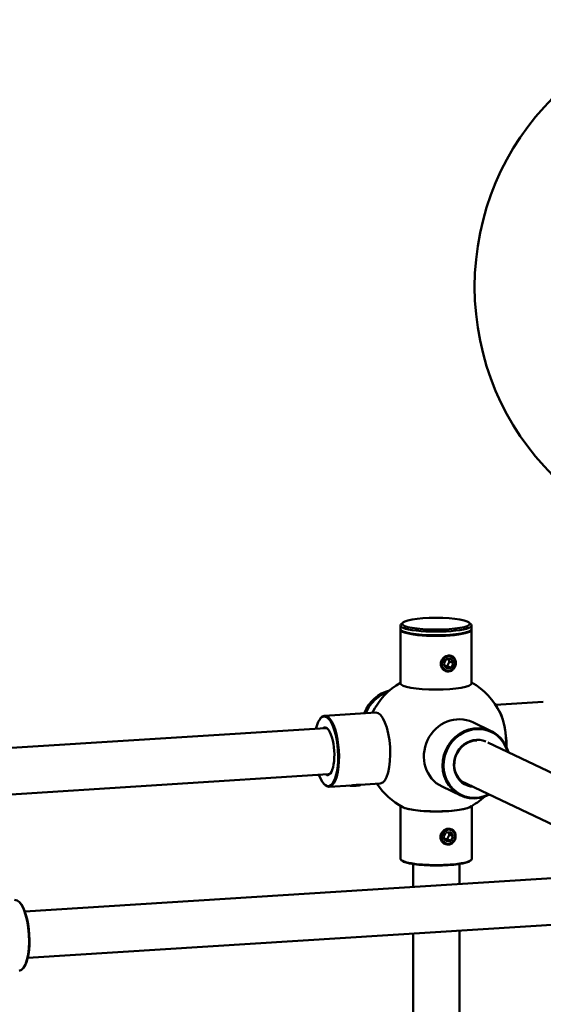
# Model space of a CAD drawing. Header units: millimetres. Extents: x 814 to 3201, y 212 to 4576.
# Tile 25 of 69: x 1783 to 1930, y 1609 to 1885. Entities that reach past the tile are written whole.
import ezdxf

# ---------------------------------------------------------------- set-up
doc = ezdxf.new("R2010")
doc.units = ezdxf.units.MM
doc.header["$LTSCALE"] = 18
doc.layers.add('Widoczne (ISO)', color=7, linetype='Continuous', lineweight=50)
doc.layers.add('Widoczne wąskie (ISO)', color=7, linetype='Continuous', lineweight=35)

msp = doc.modelspace()

# ---------------------------------------------------------------- linework, layer by layer
at = {"layer": 'Widoczne (ISO)'}
for p, q in [((1889.44, 1715.35), (1889.44, 1714.36)), ((1890.09, 1716.13), (1889.59, 1715.65)), ((1908.79, 1716.13), (1909.28, 1715.65)), ((1909.44, 1715.35), (1909.44, 1714.36)), ((1889.44, 1714.16), (1889.44, 1699.1)), ((1909.44, 1714.16), (1909.44, 1699.1)), ((1901.63, 1704.57), (1902.3, 1705.85)), ((1902.3, 1703.39), (1901.63, 1704.57)), ((1902.59, 1703.96), (1902, 1703.92)), ((1902.3, 1705.85), (1903.65, 1705.94)), ((1903.65, 1703.48), (1902.3, 1703.39)), ((1903.26, 1705.24), (1902.59, 1703.96)), ((1903.65, 1703.48), (1902.59, 1703.96)), ((1902.89, 1705.89), (1903.26, 1705.24)), ((1904.33, 1704.75), (1903.26, 1705.24)), ((1903.65, 1705.94), (1904.33, 1704.75)), ((1904.33, 1704.75), (1903.65, 1703.48)), ((1929.57, 1693.9), (1916.14, 1693.05)), ((1868.15, 1690.02), (1882.53, 1690.92)), ((1866.84, 1689.08), (1866.99, 1689.28)), ((1914.97, 1685.67), (1909.74, 1688.17)), ((1698.13, 1675.76), (1868.37, 1686.52)), ((1914, 1682.51), (1970.57, 1655.52)), ((1699, 1662.79), (1869.19, 1673.55)), ((1867.99, 1670.82), (1868.17, 1670.64)), ((1869.41, 1670.06), (1875.69, 1670.45)), ((1878.16, 1670.61), (1883.79, 1670.96)), ((1878.27, 1670.6), (1878.28, 1670.62)), ((1906.54, 1671.67), (1953.55, 1649.23)), ((1906.36, 1667.62), (1901.13, 1670.11)), ((1889.49, 1649.79), (1889.49, 1664.66)), ((1909.49, 1649.79), (1909.49, 1664.66)), ((1901.55, 1655.95), (1902.23, 1657.23)), ((1902.23, 1657.23), (1903.59, 1657.31)), ((1903.24, 1656.61), (1902.56, 1655.34)), ((1902.87, 1657.27), (1903.24, 1656.61)), ((1904.27, 1656.13), (1903.24, 1656.61)), ((1903.59, 1657.31), (1904.27, 1656.13)), ((1902.23, 1654.77), (1901.55, 1655.95)), ((1902.56, 1655.34), (1901.93, 1655.3)), ((1903.59, 1654.85), (1902.23, 1654.77)), ((1903.59, 1654.85), (1902.56, 1655.34)), ((1904.27, 1656.13), (1903.59, 1654.85)), ((1889.84, 1649.3), (1889.65, 1649.49)), ((1892.99, 1648.32), (1892.99, 1641.88)), ((1905.99, 1648.32), (1905.99, 1642.7)), ((1909.14, 1649.3), (1909.33, 1649.49)), ((1954.55, 1645.77), (1783.96, 1634.99)), ((1955.06, 1632.78), (1784.78, 1622.02)), ((1892.99, 1628.85), (1892.99, 1552.65)), ((1905.99, 1629.68), (1905.99, 1552.65)), ((1783.66, 1619.29), (1783.51, 1619.09))]:
    msp.add_line(p, q, dxfattribs=at)
msp.add_circle((1985.28, 1810.48), 75, dxfattribs=at)
for start, end in [(120.1762, 153.6164), (26.2575, 60.1759), (213.6164, 241.9346), (298.0654, 312.6409)]:
    msp.add_arc((1899.49, 1681.98), 20, start, end, dxfattribs=at)
for centre, major_axis, ratio in [((1899.44, 1715.84), (9.5, 0), 0.173648), ((1902.98, 1704.66), (-0.83, -1.82), 0.921061), ((1902.91, 1656.04), (-0.86, -1.81), 0.925417)]:
    msp.add_ellipse(centre, major_axis=major_axis, ratio=ratio, dxfattribs=at)
for centre, major_axis, ratio, start_param, end_param in [((1899.44, 1715.35), (-10, 0), 0.173648, 6.105932, 9.602032), ((1899.44, 1714.16), (-10, 0), 0.173648, 6.226442, 9.481521), ((1899.44, 1714.36), (10, 0), 0.173648, 3.141593, 6.283185), ((1899.44, 1699.1), (10, 0), 0.173648, 3.141593, 6.283185), ((1887.97, 1687.47), (4.31, 9.03), 0.925417, 0.646576, 1.651088), ((1888.31, 1687.31), (4.31, 9.03), 0.925417, 0.731056, 1.630663), ((1888.31, 1687.31), (-4.31, -9.03), 0.925417, 3.872649, 4.772256), ((1868.59, 1680.02), (-0.62, 9.78), 0.336824, 2.29597, 7.128808), ((1868.78, 1680.04), (0.63, -9.98), 0.336824, 5.917353, 9.790611), ((1883.16, 1680.94), (-0.63, 9.98), 0.336824, 3.141593, 6.283185), ((1905.43, 1679.14), (-4.31, -9.03), 0.925417, 3.141593, 6.283185), ((1915.82, 1683.01), (-0.63, 9.98), 0.336824, 4.510437, 5.795022), ((1915.82, 1683.01), (0.62, -9.88), 0.336824, 1.375073, 2.462274), ((1868.59, 1680.02), (0.42, -6.69), 0.336824, 6.038234, 9.669729), ((1868.78, 1680.04), (-0.41, 6.49), 0.336824, 5.95722, 6.283185), ((1910.67, 1676.64), (4.31, 9.03), 0.925417, 5.450527, 10.317765), ((1910.74, 1676.61), (-4.22, -8.84), 0.925417, 2.32766, 7.159632), ((1910.74, 1676.61), (2.89, 6.05), 0.925417, 0.030025, 3.501434), ((1910.67, 1676.64), (-2.8, -5.87), 0.925417, 3.579128, 6.549485), ((1868.78, 1680.04), (0.41, -6.49), 0.336824, 0, 0.325966), ((1876.3, 1670.66), (2, 0), 0.173648, 3.97435, 6.105932), ((1899.49, 1664.86), (-10, 0), 0.173648, 0.161132, 2.980461), ((1899.49, 1664.86), (9.9, 0), 0.173648, 3.456446, 5.968332), ((1899.49, 1649.79), (10, 0), 0.173648, 3.141593, 6.283185), ((1899.49, 1649.6), (-9.8, 0), 0.173648, 0.177254, 2.964339), ((1781.72, 1628.33), (-0.63, 9.98), 0.336824, 3.141593, 6.283185), ((1781.91, 1628.35), (0.62, -9.78), 0.336824, 0.365833, 2.77576)]:
    msp.add_ellipse(centre, major_axis=major_axis, ratio=ratio, start_param=start_param, end_param=end_param, dxfattribs=at)
for points, knots in [([(1902.98, 1702.43), (1903.24, 1702.45), (1903.52, 1702.52), (1904, 1702.78), (1904.2, 1702.95), (1904.62, 1703.42), (1904.81, 1703.78), (1904.97, 1704.4), (1905, 1704.63), (1905, 1705.06), (1904.97, 1705.29), (1904.83, 1705.78), (1904.7, 1706.03), (1904.32, 1706.51), (1904.02, 1706.72), (1903.44, 1706.89), (1903.2, 1706.91), (1902.79, 1706.88), (1902.59, 1706.84), (1902.12, 1706.68), (1901.86, 1706.53), (1901.34, 1706.1), (1901.1, 1705.79), (1900.83, 1705.15), (1900.77, 1704.85), (1900.77, 1704.28), (1900.83, 1703.98), (1901.02, 1703.53), (1901.12, 1703.36), (1901.43, 1702.98), (1901.65, 1702.8), (1902.12, 1702.55), (1902.34, 1702.48), (1902.7, 1702.43), (1902.84, 1702.42), (1902.98, 1702.43)], [-2.186909, -2.186909, -2.186909, -2.186909, -2.108807, -2.108807, -2.039004, -2.039004, -1.93396, -1.93396, -1.874493, -1.874493, -1.812984, -1.812984, -1.736309, -1.736309, -1.628413, -1.628413, -1.562078, -1.562078, -1.507561, -1.507561, -1.430405, -1.430405, -1.327768, -1.327768, -1.249662, -1.249662, -1.171556, -1.171556, -1.120016, -1.120016, -1.038785, -1.038785, -0.9763, -0.9763, -0.937247, -0.937247, -0.937247, -0.937247]), ([(1878.16, 1670.61), (1878.03, 1670.6), (1877.86, 1670.59), (1877.48, 1670.57), (1877.28, 1670.56), (1876.86, 1670.54), (1876.63, 1670.52), (1876.15, 1670.48), (1875.92, 1670.47), (1875.69, 1670.45)], [-1.9967744, -1.9967744, -1.9967744, -1.9967744, -1.9339595, -1.9339595, -1.8744931, -1.8744931, -1.812984, -1.812984, -1.7522119, -1.7522119, -1.7522119, -1.7522119]), ([(1907.19, 1671.35), (1907.15, 1671.36), (1907.1, 1671.38), (1906.96, 1671.41), (1906.86, 1671.44), (1906.77, 1671.47)], [1.08347735, 1.08347735, 1.08347735, 1.08347735, 1.09831364, 1.09831364, 1.13078797, 1.13078797, 1.13078797, 1.13078797]), ([(1902.91, 1658.27), (1902.64, 1658.26), (1902.35, 1658.18), (1901.84, 1657.94), (1901.61, 1657.79), (1901.15, 1657.34), (1900.92, 1656.99), (1900.73, 1656.39), (1900.7, 1656.16), (1900.7, 1655.73), (1900.73, 1655.49), (1900.89, 1655), (1901.04, 1654.74), (1901.49, 1654.23), (1901.82, 1654.01), (1902.44, 1653.82), (1902.68, 1653.79), (1903.1, 1653.82), (1903.29, 1653.86), (1903.74, 1654.03), (1903.99, 1654.19), (1904.46, 1654.64), (1904.67, 1654.97), (1904.9, 1655.63), (1904.95, 1655.93), (1904.95, 1656.5), (1904.9, 1656.79), (1904.73, 1657.23), (1904.64, 1657.39), (1904.38, 1657.76), (1904.18, 1657.93), (1903.74, 1658.16), (1903.53, 1658.23), (1903.18, 1658.28), (1903.04, 1658.28), (1902.91, 1658.27)], [-2.186909, -2.186909, -2.186909, -2.186909, -2.108807, -2.108807, -2.039004, -2.039004, -1.93396, -1.93396, -1.874493, -1.874493, -1.812984, -1.812984, -1.736309, -1.736309, -1.628413, -1.628413, -1.562078, -1.562078, -1.507561, -1.507561, -1.430405, -1.430405, -1.327768, -1.327768, -1.249662, -1.249662, -1.171556, -1.171556, -1.120016, -1.120016, -1.038785, -1.038785, -0.9763, -0.9763, -0.937247, -0.937247, -0.937247, -0.937247])]:
    msp.add_open_spline(points, degree=3, knots=knots, dxfattribs=at)
at = {"layer": 'Widoczne wąskie (ISO)'}
for p, q in [((1902.98, 1702.43), (1902.93, 1702.58)), ((1902.91, 1658.27), (1902.86, 1658.16))]:
    msp.add_line(p, q, dxfattribs=at)

doc.saveas('drawing.dxf')
